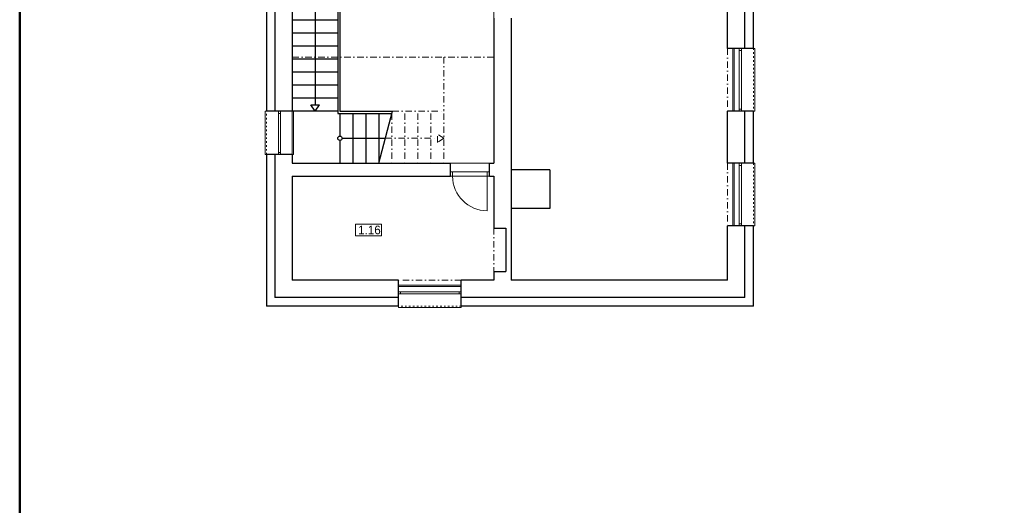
# Model space of a CAD drawing. Header units: millimetres. Extents: x 49721 to 99817, y 15126 to 82527.
# Tile 14 of 25: x 49721 to 72457, y 53884 to 65098. Entities that reach past the tile are written whole.
import ezdxf

# ---------------------------------------------------------------- set-up
doc = ezdxf.new("R2010")
doc.units = ezdxf.units.MM
doc.linetypes.add('ACAD_ISO03W100', pattern=[30, 12, -18])
doc.linetypes.add('ČERCHOVANÁ', pattern=[1, 0.5, -0.25, 0, -0.25])
doc.layers.add('- pomocna', color=232, linetype='Continuous', lineweight=0, plot=False)
for name, color, linetype, lineweight in [('H popisky', 8, 'Continuous', 25), ('H stavba', 82, 'Continuous', 30), ('otvor', 163, 'Continuous', 5), ('Tbč stavba', 4, 'ČERCHOVANÁ', 0), ('Tč stavba', 7, 'ACAD_ISO03W100', 5)]:
    doc.layers.add(name, color=color, linetype=linetype, lineweight=lineweight)
doc.styles.add('MtXpl_TechnicLite', font='txt')

# ---------------------------------------------------------------- blocks, each defined once
blk = doc.blocks.new('1np-novypodklad')
at = {"layer": '- pomocna', "color": 8}
for p, q in [((10182, 38485), (10182, 45485)), ((5532, 43785), (5532, 38485)), ((15582, 41135), (15582, 42335)), ((10582, 41835), (10582, 38335)), ((15732, 41135), (15582, 41135)), ((15732, 39685), (15732, 41135)), ((15582, 38485), (15582, 39685)), ((15582, 39685), (15732, 39685)), ((5532, 38485), (10182, 38485)), ((15732, 38485), (15582, 38485)), ((15732, 37035), (15732, 38485)), ((10582, 38335), (11482, 38335)), ((11482, 38335), (11482, 37435)), ((5532, 38185), (5532, 35785)), ((10182, 38185), (5532, 38185)), ((10182, 36985), (10182, 38185)), ((11482, 37435), (10582, 37435)), ((10582, 37435), (10582, 35785)), ((10462, 36985), (10182, 36985)), ((10462, 35985), (10462, 36985)), ((15582, 35785), (15582, 37035)), ((15582, 37035), (15732, 37035)), ((10182, 35785), (10182, 35985)), ((10182, 35985), (10462, 35985)), ((5532, 35785), (7982, 35785)), ((7982, 35785), (7982, 35635)), ((9432, 35635), (9432, 35785)), ((9432, 35785), (10182, 35785)), ((10582, 35785), (15582, 35785)), ((7982, 35635), (9432, 35635))]:
    blk.add_line(p, q, dxfattribs=at)
at = {"color": 8}
for p, q in [((6057, 43585), (6057, 39835)), ((6582, 41785), (5532, 41785)), ((6582, 41485), (5532, 41485)), ((6582, 41185), (5532, 41185)), ((6582, 40885), (5532, 40885)), ((6582, 40585), (5532, 40585)), ((6582, 40285), (5532, 40285)), ((6582, 39985), (5532, 39985)), ((5957, 39835), (6157, 39835)), ((6057, 39835), (6057, 39835)), ((6582, 39685), (5532, 39685)), ((7532, 38485), (7845, 39685)), ((6682, 39060), (7682, 39060)), ((10582, 38335), (10582, 37435))]:
    blk.add_line(p, q, dxfattribs=at)
at = {"color": 8, "linetype": 'Continuous'}
for p, q in [((6582, 43585), (6582, 39635)), ((6632, 43585), (6632, 39685)), ((5132, 43285), (5132, 39685)), ((15982, 41135), (15982, 42335)), ((6057, 39685), (5957, 39835)), ((6057, 39685), (6157, 39835)), ((6582, 39635), (7832, 39635)), ((6632, 39685), (7845, 39685)), ((6632, 39635), (6632, 39110)), ((6932, 39635), (6932, 38485)), ((7232, 39635), (7232, 38485)), ((7532, 39635), (7532, 38485)), ((15982, 38485), (15982, 39685)), ((6632, 39010), (6632, 38485)), ((5132, 38685), (5132, 35385)), ((15982, 35385), (15982, 37035)), ((7982, 35385), (5132, 35385)), ((15982, 35385), (9432, 35385))]:
    blk.add_line(p, q, dxfattribs=at)
at = {"color": 8}
blk.add_circle((6632, 39060), 50, dxfattribs=at)
at = {"layer": 'H popisky', "color": 8, "lineweight": 0}
for p, q in [((6989, 37076), (7589, 37076)), ((6989, 37076), (6989, 36805)), ((7589, 37076), (7589, 36805)), ((6989, 36805), (7589, 36805))]:
    blk.add_line(p, q, dxfattribs=at)
at = {"layer": 'H stavba', "color": 8}
for p, q in [((5532, 43785), (5532, 39685)), ((4932, 42985), (4932, 39685)), ((15582, 41135), (15582, 42335)), ((16182, 41135), (16182, 42335)), ((10182, 41835), (10182, 38485)), ((10582, 41835), (10582, 38335)), ((16182, 41135), (15582, 41135)), ((5532, 39685), (4932, 39685)), ((15582, 38485), (15582, 39685)), ((16182, 39685), (15582, 39685)), ((16182, 38485), (16182, 39685)), ((4932, 38685), (4932, 35185)), ((5532, 38685), (4932, 38685)), ((5532, 38685), (5532, 38485)), ((5532, 38485), (9182, 38485)), ((9182, 38185), (9182, 38485)), ((10082, 38485), (10182, 38485)), ((10082, 38185), (10082, 38485)), ((16182, 38485), (15582, 38485)), ((11482, 38335), (10582, 38335)), ((11482, 38335), (11482, 37435)), ((5532, 38185), (5532, 35785)), ((5532, 38185), (9182, 38185)), ((10082, 38185), (10182, 38185)), ((10182, 38185), (10182, 36985)), ((11482, 37435), (10582, 37435)), ((10582, 37435), (10582, 35785)), ((10182, 36985), (10462, 36985)), ((10462, 36985), (10462, 35985)), ((15582, 35785), (15582, 37035)), ((16182, 37035), (15582, 37035)), ((16182, 35185), (16182, 37035)), ((10182, 35985), (10182, 35785)), ((10182, 35985), (10462, 35985)), ((7982, 35785), (5532, 35785)), ((7982, 35185), (7982, 35785)), ((10182, 35785), (9432, 35785)), ((9432, 35185), (9432, 35785)), ((15582, 35785), (10582, 35785)), ((7982, 35185), (4932, 35185)), ((16182, 35185), (9432, 35185))]:
    blk.add_line(p, q, dxfattribs=at)
at = {"layer": 'otvor', "color": 8}
for p, q in [((15702, 41135), (15702, 39685)), ((15852, 39685), (15852, 41135)), ((15902, 41085), (15852, 41085)), ((15902, 39685), (15902, 41135)), ((16182, 41135), (16212, 41135)), ((16212, 41135), (16212, 39685)), ((4902, 38685), (4902, 39685)), ((4902, 39685), (4932, 39685)), ((5212, 39685), (5212, 38685)), ((5212, 39635), (5262, 39635)), ((5262, 39685), (5262, 38685)), ((5562, 39685), (5532, 39685)), ((5562, 38685), (5562, 39685)), ((15902, 39735), (15852, 39735)), ((16212, 39685), (16182, 39685)), ((4932, 38685), (4902, 38685)), ((5212, 38735), (5262, 38735)), ((5532, 38685), (5562, 38685)), ((15702, 38485), (15702, 37035)), ((15852, 37035), (15852, 38485)), ((15902, 38435), (15852, 38435)), ((15902, 37035), (15902, 38485)), ((16182, 38485), (16212, 38485)), ((16212, 38485), (16212, 37035)), ((10082, 38285), (9182, 38285)), ((9232, 38185), (9232, 38285)), ((10032, 37385), (10032, 38285)), ((9182, 38185), (10082, 38185)), ((15902, 37085), (15852, 37085)), ((16212, 37035), (16182, 37035)), ((9432, 35665), (7982, 35665)), ((7982, 35515), (9432, 35515)), ((8032, 35465), (8032, 35515)), ((9382, 35465), (9382, 35515)), ((7982, 35465), (9432, 35465)), ((7982, 35155), (7982, 35185)), ((9432, 35155), (7982, 35155)), ((9432, 35185), (9432, 35155))]:
    blk.add_line(p, q, dxfattribs=at)
blk.add_arc((10032, 38185), 800, 180, 270, dxfattribs=at)
at = {"layer": 'Tbč stavba', "color": 8, "ltscale": 300}
for p, q in [((10182, 40935), (5532, 40935)), ((9032, 40935), (9032, 39685)), ((15582, 41135), (15582, 39685)), ((7832, 39635), (7832, 38485)), ((7845, 39685), (9032, 39685)), ((8132, 39635), (8132, 38485)), ((8432, 39635), (8432, 38485)), ((8732, 39635), (8732, 38485)), ((9032, 39635), (9032, 38485)), ((9032, 39060), (8882, 39160)), ((8882, 38960), (8882, 39160)), ((7682, 39060), (8882, 39060)), ((9032, 39060), (8882, 38960)), ((8882, 39060), (8882, 39060)), ((9182, 38485), (10082, 38485)), ((15582, 38485), (15582, 37035)), ((10182, 36985), (10182, 35985)), ((9432, 35785), (7982, 35785))]:
    blk.add_line(p, q, dxfattribs=at)
at = {"layer": 'Tč stavba', "color": 8, "ltscale": 3}
for p, q in [((15732, 41135), (15732, 39685)), ((16182, 41135), (16182, 39685)), ((4932, 38685), (4932, 39685)), ((5532, 38685), (5532, 39685)), ((15732, 38485), (15732, 37035)), ((16182, 38485), (16182, 37035)), ((9432, 35635), (7982, 35635)), ((9432, 35185), (7982, 35185))]:
    blk.add_line(p, q, dxfattribs=at)
at = {"layer": 'H popisky', "color": 8, "style": 'MtXpl_TechnicLite'}
blk.add_text('1.16', height=200, rotation=360, dxfattribs=at).set_placement((7053, 36843))

msp = doc.modelspace()

# ---------------------------------------------------------------- linework, layer by layer
at = {"color": 240, "lineweight": 50}
msp.add_lwpolyline([(49721.4, 82527.4), (99817.4, 82527.4), (99817.4, 15125.8), (49721.4, 15125.8)], close=True, dxfattribs=at)

# ---------------------------------------------------------------- block references
msp.add_blockref('1np-novypodklad', (50484.5, 23299.8))

doc.saveas('drawing.dxf')
